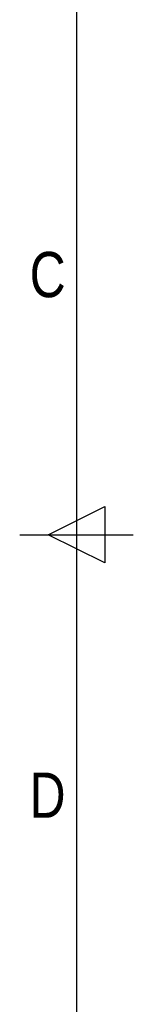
# Model space of a CAD drawing. Header units: millimetres. Extents: x 0 to 420, y 0 to 297.
# Tile 2 of 49: x 0 to 10, y 106 to 196. Entities that reach past the tile are written whole.
import ezdxf

# ---------------------------------------------------------------- set-up
doc = ezdxf.new("R2010")
doc.units = ezdxf.units.MM
doc.layers.add('CARTIGLIO', color=140, linetype='Continuous')
doc.styles.add('SLDTEXTSTYLE2', font='TXT', dxfattribs={"width": 0.821468})

msp = doc.modelspace()

# ---------------------------------------------------------------- linework, layer by layer
at = {"layer": 'CARTIGLIO', "linetype": 'Continuous'}
for p, q in [((5.18012, 291.82257), (5.18012, 5.171)), ((2.59301, 148.49679), (7.76722, 151.08389)), ((7.76722, 151.08389), (7.76722, 145.90968)), ((0.0059, 148.49679), (10.35433, 148.49679)), ((7.76722, 145.90968), (2.59301, 148.49679))]:
    msp.add_line(p, q, dxfattribs=at)

# ---------------------------------------------------------------- texts
at = {"layer": 'CARTIGLIO', "char_height": 4.13937, "attachment_point": 2, "style": 'SLDTEXTSTYLE2'}
for s, insert in [('C', (2.54959, 174.35136)), ('D', (2.54404, 126.74857))]:
    msp.add_mtext(s, dxfattribs=dict(at, insert=insert))

doc.saveas('drawing.dxf')
